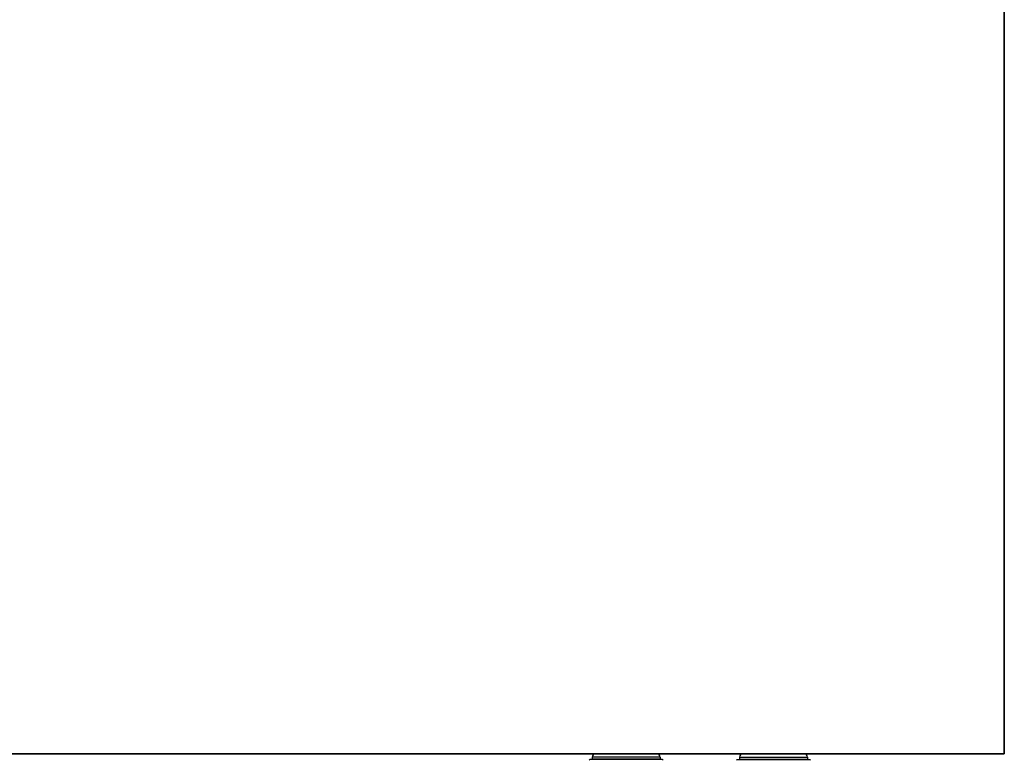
# Model space of a CAD drawing. Header units: millimetres. Extents: x 60394 to 199354, y 20895 to 166073.
# Tile 212 of 256: x 133882 to 134216, y 23978 to 24229. Entities that reach past the tile are written whole.
import ezdxf

# ---------------------------------------------------------------- set-up
doc = ezdxf.new("R2010")
doc.units = ezdxf.units.MM
doc.layers.add('UT_ZAŘÍZENÍ - OT', color=3, linetype='Continuous', lineweight=35)

msp = doc.modelspace()

# ---------------------------------------------------------------- linework, layer by layer
at = {"color": 0, "linetype": 'Continuous'}
for p, q in [((134098.55, 23980.17), (134077.75, 23980.17)), ((134127.75, 23980.17), (134148.55, 23980.17)), ((134075.85, 23978.27), (134075.55, 23977.97)), ((134100.45, 23978.27), (134075.85, 23978.27)), ((134099.65, 23979.07), (134076.65, 23979.07)), ((134076.65, 23979.07), (134076.65, 23978.37)), ((134099.65, 23978.37), (134076.65, 23978.37)), ((134099.65, 23979.07), (134099.65, 23978.37)), ((134100.45, 23978.27), (134100.75, 23977.97)), ((134125.85, 23978.27), (134125.55, 23977.97)), ((134125.85, 23978.27), (134150.45, 23978.27)), ((134126.65, 23979.07), (134126.65, 23978.37)), ((134126.65, 23979.07), (134149.65, 23979.07)), ((134126.65, 23978.37), (134149.65, 23978.37)), ((134149.65, 23979.07), (134149.65, 23978.37)), ((134150.45, 23978.27), (134150.75, 23977.97))]:
    msp.add_line(p, q, dxfattribs=at)
for centre, start, end in [((134077.75, 23979.07), 90, 180), ((134098.55, 23979.07), 0, 90), ((134127.75, 23979.07), 90, 180), ((134148.55, 23979.07), 0, 90), ((134077.75, 23978.37), 180, 185.2187), ((134098.55, 23978.37), 354.7813, 0), ((134127.75, 23978.37), 180, 185.2187), ((134148.55, 23978.37), 354.7813, 0)]:
    msp.add_arc(centre, 1.1, start, end, dxfattribs=at)
at = {"layer": 'UT_ZAŘÍZENÍ - OT', "linetype": 'Continuous'}
for p, q in [((134216.46, 24480.17), (134216.46, 23980.17)), ((134216.46, 23980.17), (133016.46, 23980.17))]:
    msp.add_line(p, q, dxfattribs=at)

doc.saveas('drawing.dxf')
